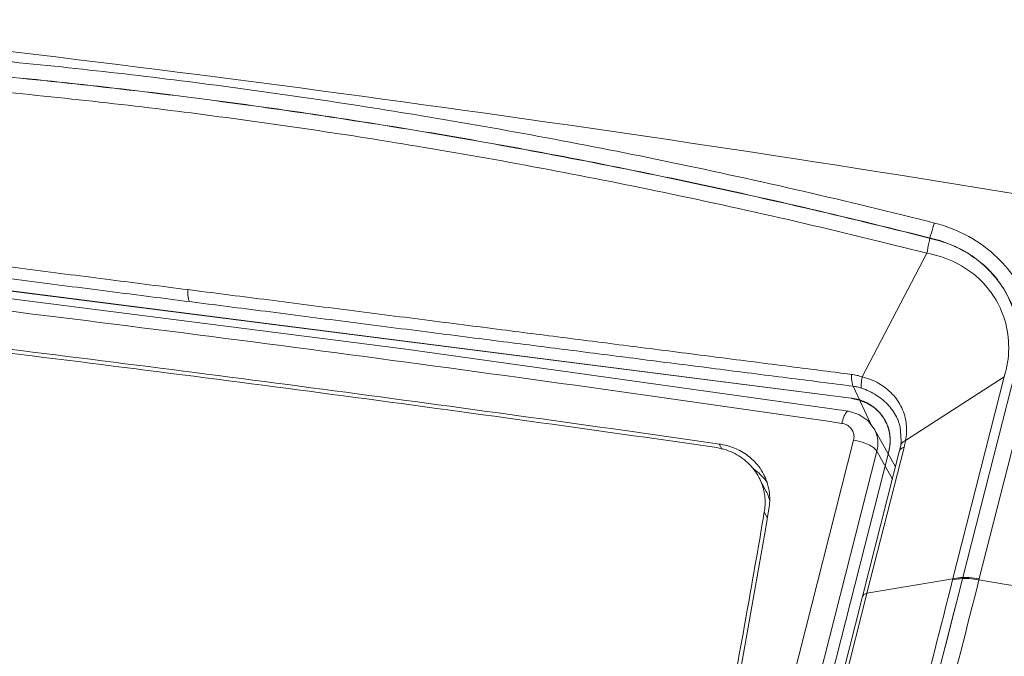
# Model space of a CAD drawing. Header units: millimetres. Extents: x -473 to 23648, y -382 to 1866.
# Tile 183 of 256: x 5750 to 5797, y 733 to 763. Entities that reach past the tile are written whole.
import ezdxf

# ---------------------------------------------------------------- set-up
doc = ezdxf.new("R2010")
doc.units = ezdxf.units.MM
doc.header["$LTSCALE"] = 80
doc.layers.get('0').update_dxf_attribs({"linetype": 'CONTINUOUS'})
doc.layers.add('02___PRT_ALL_AXES', color=7, linetype='CONTINUOUS')
doc.layers.add('09_ALL_ROUNDS', color=7, linetype='CONTINUOUS')

msp = doc.modelspace()

# ---------------------------------------------------------------- linework, layer by layer
at = {"linetype": 'Continuous', "lineweight": 0}
for p, q in [((5791.873, 741.705), (5790.851, 743.528)), ((5765.734, 648.082), (5789.866, 742.979)), ((5783.434, 742.796), (5783.237, 742.824)), ((5783.434, 742.796), (5783.571, 742.535)), ((5766.852, 647.555), (5790.983, 742.452)), ((5791.722, 741.112), (5790.983, 742.452)), ((5785.655, 740.591), (5785.338, 741.198)), ((5785.734, 739.27), (5785.592, 739.542))]:
    msp.add_line(p, q, dxfattribs=at)
for points in [[(5789.617, 744.363), (5768.316, 747.351), (5746.667, 750.115), (5725.641, 752.53)], [(5790.851, 743.528), (5790.548, 743.915), (5790.119, 744.21), (5789.617, 744.363)]]:
    msp.add_lwpolyline(points, dxfattribs=at)
for centre, radius, start, end in [((5783.538, 739.344), 2.729, 46.9349, 55.7832), ((5783.06, 740.01), 2.569, 12.3946, 27.5525), ((5783.587, 739.4), 2.655, 45.0554, 46.8934), ((5783.595, 739.408), 2.643, 35.5474, 45.0654), ((5783.282, 740.162), 2.571, 26.545, 27.5797), ((5783.3, 740.17), 2.552, 21.6403, 26.5503), ((5783.279, 740.163), 2.573, 10.4051, 21.6061), ((5783.059, 740.009), 2.571, 8.8756, 12.4102), ((5783.381, 739.405), 2.565, 15.1293, 27.5603), ((5783.253, 740.158), 2.6, 5.7802, 10.4249), ((5243.636, 831.202), 549.846, 347.06539, 350.42039), ((5782.883, 740), 2.747, 350.4085, 353.6668)]:
    msp.add_arc(centre, radius, start, end, dxfattribs=at)
for points, knots in [([(5789.299, 743.785), (5782.139, 744.834), (5767.868, 746.836), (5746.523, 749.562), (5732.335, 751.193), (5725.27, 751.959)], [0, 0, 0, 0, 21.708838, 43.23242, 64.552203, 64.552203, 64.552203, 64.552203]), ([(5783.211, 742.641), (5777.297, 743.492), (5765.499, 745.125), (5747.844, 747.38), (5736.102, 748.751), (5730.25, 749.402)], [0, 0, 0, 0, 17.927407, 35.730042, 53.392868, 53.392868, 53.392868, 53.392868]), ([(5783.237, 742.824), (5777.348, 743.671), (5765.538, 745.306), (5747.882, 747.561), (5736.112, 748.935), (5730.272, 749.585)], [0, 0, 0, 0, 17.848329, 35.767397, 53.396841, 53.396841, 53.396841, 53.396841]), ([(5789.299, 743.785), (5789.326, 743.891), (5789.384, 744.072), (5789.471, 744.268), (5789.574, 744.37), (5789.616, 744.363), (5789.617, 744.363)], [0, 0, 0, 0, 0.3264394, 0.5573867, 0.6804699, 0.6831684, 0.6831684, 0.6831684, 0.6831684]), ([(5789.866, 742.979), (5789.884, 743.05), (5789.897, 743.199), (5789.839, 743.415), (5789.71, 743.598), (5789.523, 743.729), (5789.375, 743.774), (5789.299, 743.785)], [0, 0, 0, 0, 0.22133, 0.438657, 0.656756, 0.880297, 1.111628, 1.111628, 1.111628, 1.111628]), ([(5790.983, 742.452), (5791.024, 742.616), (5791.055, 742.955), (5790.959, 743.32), (5790.868, 743.497), (5790.851, 743.528)], [0, 0, 0, 0, 0.506189, 1.000757, 1.105262, 1.105262, 1.105262, 1.105262]), ([(5783.434, 742.796), (5783.684, 742.76), (5784.172, 742.63), (5784.823, 742.265), (5785.282, 741.814), (5785.492, 741.484), (5785.561, 741.352)], [0, 0, 0, 0, 0.758208, 1.495603, 2.215774, 2.663032, 2.663032, 2.663032, 2.663032]), ([(5789.866, 742.979), (5789.989, 742.961), (5790.229, 742.907), (5790.555, 742.786), (5790.814, 742.641), (5790.947, 742.517), (5790.983, 742.452)], [0, 0, 0, 0, 0.373637, 0.73451, 1.04035, 1.262648, 1.262648, 1.262648, 1.262648]), ([(5785.338, 741.198), (5785.335, 741.204), (5785.199, 741.461), (5784.835, 741.934), (5784.092, 742.429), (5783.51, 742.598), (5783.211, 742.641)], [0, 0, 0, 0, 0.019536, 0.871838, 1.753067, 2.657887, 2.657887, 2.657887, 2.657887]), ([(5779.42, 708.508), (5780.206, 711.942), (5781.711, 718.819), (5783.769, 729.165), (5785.007, 736.082), (5785.592, 739.542)], [0, 0, 0, 0, 10.568602, 21.117336, 31.646081, 31.646081, 31.646081, 31.646081])]:
    msp.add_open_spline(points, degree=3, knots=knots, dxfattribs=at)
for points in [[(5785.84, 740.42), (5785.864, 740.18), (5785.855, 739.935), (5785.815, 739.698)], [(5785.613, 739.697), (5785.639, 739.932), (5785.635, 740.172), (5785.599, 740.405)]]:
    msp.add_open_spline(points, degree=3, dxfattribs=at)
at = {"layer": '02___PRT_ALL_AXES', "linetype": 'Continuous', "lineweight": 0}
for p, q in [((5726.189, 753.099), (5789.748, 744.985)), ((5726.191, 753.108), (5789.75, 744.995)), ((5797.626, 746.367), (5795.095, 736.413)), ((5797.081, 746.014), (5794.609, 736.294)), ((5798.341, 746.016), (5795.869, 736.295)), ((5791.55, 742.441), (5767.355, 647.291))]:
    msp.add_line(p, q, dxfattribs=at)
for centre, radius, start, end in [((5629.669, -242.734), 1011.447, 82.685461, 86.148161), ((5614.799, -362.491), 1132.123, 79.489964, 82.710645), ((5602.809, -424.322), 1176.565, 79.524416, 80.555772)]:
    msp.add_arc(centre, radius, start, end, dxfattribs=at)
for points, knots in [([(5722.826, 762.428), (5727.025, 762.414), (5735.281, 762.204), (5747.128, 761.39), (5754.759, 760.559), (5758.346, 760.101)], [0, 0, 0, 0, 12.595696, 24.76625, 35.616149, 35.616149, 35.616149, 35.616149]), ([(5758.163, 759.38), (5754.209, 759.884), (5746.289, 760.73), (5734.379, 761.503), (5726.431, 761.685), (5722.461, 761.692)], [0, 0, 0, 0, 11.95773, 23.885825, 35.797684, 35.797684, 35.797684, 35.797684]), ([(5758.165, 759.389), (5754.211, 759.894), (5746.292, 760.739), (5734.381, 761.512), (5726.434, 761.694), (5722.463, 761.702)], [0, 0, 0, 0, 11.95773, 23.885825, 35.797684, 35.797684, 35.797684, 35.797684]), ([(5722.794, 760.939), (5726.973, 760.93), (5735.191, 760.729), (5746.984, 759.925), (5754.58, 759.099), (5758.151, 758.644)], [0, 0, 0, 0, 12.537329, 24.651877, 35.451956, 35.451956, 35.451956, 35.451956]), ([(5758.346, 760.101), (5761.975, 759.638), (5769.598, 758.519), (5781.412, 756.311), (5789.558, 754.433), (5793.739, 753.376)], [0, 0, 0, 0, 10.974926, 23.108072, 36.045967, 36.045967, 36.045967, 36.045967]), ([(5758.163, 759.38), (5762.132, 758.873), (5770.074, 757.692), (5781.938, 755.427), (5789.804, 753.593), (5793.729, 752.594)], [0, 0, 0, 0, 12.005772, 24.077609, 36.228009, 36.228009, 36.228009, 36.228009]), ([(5758.165, 759.389), (5762.135, 758.882), (5770.076, 757.701), (5781.941, 755.437), (5789.806, 753.602), (5793.732, 752.604)], [0, 0, 0, 0, 12.005772, 24.077609, 36.228009, 36.228009, 36.228009, 36.228009]), ([(5758.151, 758.644), (5761.763, 758.182), (5769.351, 757.067), (5781.11, 754.862), (5789.217, 752.985), (5793.378, 751.928)], [0, 0, 0, 0, 10.924642, 23.002444, 35.88115, 35.88115, 35.88115, 35.88115]), ([(5793.739, 753.376), (5793.684, 753.221), (5793.582, 752.902), (5793.461, 752.418), (5793.401, 752.09), (5793.378, 751.928)], [0, 0, 0, 0, 0.494664, 1.002968, 1.494217, 1.494217, 1.494217, 1.494217]), ([(5793.739, 753.376), (5794.312, 753.232), (5795.398, 752.807), (5796.731, 751.831), (5797.704, 750.637), (5798.345, 749.253), (5798.605, 747.669), (5798.479, 746.556), (5798.341, 746.016)], [0, 0, 0, 0, 1.771226, 3.452852, 4.901267, 6.345745, 7.981047, 9.655389, 9.655389, 9.655389, 9.655389]), ([(5793.729, 752.594), (5794.074, 752.507), (5794.743, 752.272), (5795.655, 751.747), (5796.438, 751.069), (5797.063, 750.262), (5797.51, 749.353), (5797.762, 748.374), (5797.811, 747.36), (5797.707, 746.687), (5797.624, 746.357)], [0, 0, 0, 0, 1.066734, 2.113045, 3.140473, 4.152761, 5.155718, 6.156803, 7.163789, 8.183662, 8.183662, 8.183662, 8.183662]), ([(5793.732, 752.604), (5794.076, 752.516), (5794.745, 752.281), (5795.657, 751.756), (5796.44, 751.078), (5797.065, 750.271), (5797.512, 749.363), (5797.764, 748.384), (5797.813, 747.369), (5797.71, 746.696), (5797.626, 746.367)], [0, 0, 0, 0, 1.066734, 2.113045, 3.140473, 4.152761, 5.155718, 6.156803, 7.163789, 8.183662, 8.183662, 8.183662, 8.183662]), ([(5793.378, 751.928), (5793.847, 751.847), (5794.746, 751.555), (5795.855, 750.798), (5796.661, 749.832), (5797.176, 748.687), (5797.357, 747.373), (5797.215, 746.457), (5797.081, 746.014)], [0, 0, 0, 0, 1.428018, 2.790955, 3.973253, 5.160934, 6.508964, 7.897184, 7.897184, 7.897184, 7.897184]), ([(5791.483, 743.69), (5791.473, 743.711), (5791.453, 743.751), (5791.427, 743.802), (5791.407, 743.842), (5791.392, 743.872), (5791.377, 743.903), (5791.365, 743.928), (5791.355, 743.948), (5791.347, 743.963), (5791.341, 743.976), (5791.336, 743.986), (5791.332, 743.994), (5791.329, 744), (5791.326, 744.005), (5791.325, 744.008), (5791.324, 744.011), (5791.323, 744.012), (5791.322, 744.014), (5791.322, 744.015), (5791.321, 744.015), (5791.32, 744.017), (5791.318, 744.02), (5791.314, 744.024), (5791.31, 744.03), (5791.303, 744.039), (5791.294, 744.051), (5791.284, 744.065), (5791.273, 744.079), (5791.263, 744.092), (5791.249, 744.111), (5791.231, 744.134), (5791.21, 744.161), (5791.189, 744.189), (5791.172, 744.212), (5791.158, 744.231), (5791.147, 744.244), (5791.137, 744.258), (5791.126, 744.272), (5791.118, 744.284), (5791.112, 744.292), (5791.108, 744.296), (5791.106, 744.3), (5791.103, 744.303), (5791.101, 744.306), (5791.1, 744.308), (5791.099, 744.308), (5791.098, 744.309), (5791.097, 744.31), (5791.096, 744.311), (5791.094, 744.313), (5791.091, 744.316), (5791.087, 744.32), (5791.081, 744.325), (5791.075, 744.331), (5791.066, 744.338), (5791.055, 744.348), (5791.042, 744.36), (5791.025, 744.376), (5791.003, 744.395), (5790.977, 744.419), (5790.951, 744.442), (5790.925, 744.466), (5790.904, 744.485), (5790.886, 744.501), (5790.873, 744.513), (5790.86, 744.525), (5790.849, 744.534), (5790.841, 744.542), (5790.835, 744.547), (5790.831, 744.551), (5790.828, 744.554), (5790.825, 744.556), (5790.823, 744.558), (5790.822, 744.559), (5790.821, 744.56), (5790.82, 744.56), (5790.819, 744.561), (5790.817, 744.563), (5790.814, 744.565), (5790.81, 744.567), (5790.805, 744.57), (5790.798, 744.574), (5790.788, 744.58), (5790.776, 744.588), (5790.761, 744.597), (5790.745, 744.607), (5790.725, 744.619), (5790.7, 744.635), (5790.67, 744.654), (5790.639, 744.672), (5790.609, 744.691), (5790.584, 744.707), (5790.564, 744.719), (5790.548, 744.728), (5790.536, 744.736), (5790.526, 744.742), (5790.518, 744.747), (5790.512, 744.751), (5790.507, 744.754), (5790.503, 744.756), (5790.501, 744.758), (5790.499, 744.759), (5790.498, 744.759), (5790.497, 744.76), (5790.494, 744.761), (5790.491, 744.762), (5790.485, 744.765), (5790.478, 744.767), (5790.467, 744.772), (5790.453, 744.778), (5790.436, 744.784), (5790.419, 744.791), (5790.402, 744.798), (5790.38, 744.807), (5790.351, 744.818), (5790.318, 744.831), (5790.284, 744.845), (5790.256, 744.856), (5790.233, 744.865), (5790.216, 744.871), (5790.199, 744.878), (5790.182, 744.885), (5790.168, 744.89), (5790.157, 744.895), (5790.15, 744.898), (5790.144, 744.9), (5790.141, 744.901), (5790.138, 744.902), (5790.137, 744.903), (5790.135, 744.903), (5790.134, 744.904), (5790.131, 744.904), (5790.127, 744.905), (5790.121, 744.906), (5790.113, 744.908), (5790.104, 744.91), (5790.092, 744.912), (5790.077, 744.916), (5790.058, 744.919), (5790.034, 744.925), (5790.004, 744.931), (5789.967, 744.939), (5789.931, 744.947), (5789.882, 744.957), (5789.821, 744.97), (5789.772, 744.98), (5789.748, 744.985)], [0, 0, 0, 0, 0.067744, 0.135487, 0.169359, 0.203231, 0.237102, 0.270974, 0.28791, 0.304846, 0.321782, 0.33025, 0.338718, 0.347186, 0.35142, 0.355653, 0.35777, 0.359887, 0.360946, 0.362017, 0.363102, 0.364186, 0.368523, 0.37286, 0.381534, 0.390208, 0.407556, 0.424904, 0.442252, 0.4596, 0.476947, 0.511643, 0.546339, 0.581035, 0.615731, 0.633079, 0.650427, 0.667775, 0.685123, 0.702471, 0.711145, 0.715481, 0.719818, 0.724155, 0.728492, 0.729577, 0.730661, 0.731745, 0.73284, 0.735032, 0.737223, 0.741606, 0.745988, 0.754753, 0.763519, 0.772284, 0.789814, 0.807345, 0.824875, 0.859936, 0.894997, 0.930058, 0.965119, 1.00018, 1.01771, 1.035241, 1.052771, 1.070302, 1.079067, 1.087832, 1.092215, 1.096597, 1.10098, 1.103171, 1.104267, 1.105363, 1.106476, 1.10759, 1.109817, 1.114272, 1.118727, 1.123182, 1.132092, 1.141001, 1.15882, 1.17664, 1.194459, 1.212278, 1.247917, 1.283555, 1.319194, 1.354833, 1.390471, 1.40829, 1.42611, 1.443929, 1.452839, 1.461748, 1.470658, 1.475113, 1.479568, 1.481795, 1.484022, 1.485136, 1.486261, 1.488533, 1.493078, 1.497622, 1.506711, 1.5158, 1.533979, 1.552157, 1.570335, 1.588513, 1.606691, 1.643047, 1.679404, 1.71576, 1.752116, 1.770294, 1.788472, 1.80665, 1.824829, 1.843007, 1.852096, 1.861185, 1.865729, 1.870274, 1.872546, 1.873689, 1.874855, 1.877186, 1.879518, 1.884182, 1.888846, 1.898174, 1.907502, 1.916829, 1.935485, 1.954141, 1.972796, 2.010107, 2.047418, 2.084729, 2.12204, 2.196662, 2.271285, 2.271285, 2.271285, 2.271285]), ([(5791.51, 743.63), (5791.501, 743.652), (5791.481, 743.695), (5791.457, 743.748), (5791.437, 743.791), (5791.423, 743.823), (5791.408, 743.855), (5791.396, 743.882), (5791.386, 743.904), (5791.379, 743.92), (5791.373, 743.933), (5791.368, 743.944), (5791.364, 743.952), (5791.361, 743.959), (5791.359, 743.964), (5791.357, 743.967), (5791.356, 743.97), (5791.355, 743.972), (5791.355, 743.973), (5791.354, 743.974), (5791.353, 743.975), (5791.352, 743.977), (5791.35, 743.979), (5791.347, 743.983), (5791.345, 743.987), (5791.341, 743.991), (5791.335, 744), (5791.327, 744.012), (5791.317, 744.026), (5791.306, 744.041), (5791.296, 744.055), (5791.282, 744.074), (5791.265, 744.098), (5791.245, 744.127), (5791.224, 744.156), (5791.207, 744.18), (5791.193, 744.199), (5791.183, 744.213), (5791.173, 744.228), (5791.162, 744.242), (5791.154, 744.254), (5791.148, 744.262), (5791.144, 744.267), (5791.142, 744.271), (5791.139, 744.274), (5791.137, 744.277), (5791.136, 744.279), (5791.135, 744.28), (5791.135, 744.281), (5791.134, 744.282), (5791.132, 744.283), (5791.13, 744.285), (5791.127, 744.288), (5791.123, 744.292), (5791.117, 744.297), (5791.111, 744.303), (5791.102, 744.312), (5791.091, 744.322), (5791.077, 744.335), (5791.06, 744.351), (5791.038, 744.372), (5791.011, 744.397), (5790.985, 744.422), (5790.958, 744.447), (5790.936, 744.468), (5790.918, 744.485), (5790.905, 744.497), (5790.892, 744.51), (5790.881, 744.52), (5790.872, 744.529), (5790.867, 744.534), (5790.862, 744.538), (5790.859, 744.541), (5790.856, 744.544), (5790.854, 744.546), (5790.853, 744.547), (5790.852, 744.548), (5790.851, 744.548), (5790.85, 744.549), (5790.848, 744.55), (5790.845, 744.552), (5790.841, 744.555), (5790.836, 744.558), (5790.829, 744.562), (5790.819, 744.569), (5790.806, 744.577), (5790.791, 744.587), (5790.776, 744.596), (5790.755, 744.609), (5790.73, 744.626), (5790.699, 744.645), (5790.669, 744.665), (5790.638, 744.684), (5790.612, 744.701), (5790.592, 744.714), (5790.577, 744.724), (5790.564, 744.732), (5790.554, 744.738), (5790.546, 744.743), (5790.54, 744.747), (5790.535, 744.75), (5790.531, 744.752), (5790.529, 744.754), (5790.527, 744.755), (5790.526, 744.756), (5790.525, 744.756), (5790.524, 744.757), (5790.522, 744.758), (5790.518, 744.759), (5790.514, 744.761), (5790.51, 744.763), (5790.504, 744.765), (5790.494, 744.769), (5790.479, 744.775), (5790.461, 744.782), (5790.444, 744.789), (5790.426, 744.797), (5790.403, 744.806), (5790.374, 744.818), (5790.339, 744.832), (5790.304, 744.847), (5790.275, 744.858), (5790.251, 744.868), (5790.234, 744.875), (5790.216, 744.882), (5790.199, 744.889), (5790.184, 744.895), (5790.174, 744.899), (5790.168, 744.902), (5790.164, 744.904), (5790.159, 744.905), (5790.156, 744.907), (5790.154, 744.908), (5790.153, 744.908), (5790.152, 744.909), (5790.15, 744.909), (5790.148, 744.909), (5790.145, 744.91), (5790.141, 744.911), (5790.135, 744.912), (5790.127, 744.914), (5790.118, 744.916), (5790.105, 744.919), (5790.089, 744.922), (5790.07, 744.926), (5790.045, 744.931), (5790.014, 744.938), (5789.976, 744.946), (5789.939, 744.954), (5789.888, 744.965), (5789.826, 744.979), (5789.776, 744.989), (5789.75, 744.995)], [0, 0, 0, 0, 0.070639, 0.141279, 0.176598, 0.211918, 0.247238, 0.282558, 0.300217, 0.317877, 0.335537, 0.344367, 0.353197, 0.362027, 0.366442, 0.370857, 0.373064, 0.375272, 0.376375, 0.377476, 0.378582, 0.379687, 0.38411, 0.388533, 0.392956, 0.397379, 0.406225, 0.423917, 0.441609, 0.459301, 0.476993, 0.494685, 0.530068, 0.565452, 0.600836, 0.636219, 0.653911, 0.671603, 0.689295, 0.706987, 0.724679, 0.733525, 0.737948, 0.742371, 0.746794, 0.751217, 0.752322, 0.753428, 0.75454, 0.75568, 0.757959, 0.760237, 0.764795, 0.769353, 0.778468, 0.787584, 0.796699, 0.81493, 0.83316, 0.851391, 0.887852, 0.924314, 0.960775, 0.997237, 1.033698, 1.051929, 1.070159, 1.08839, 1.106621, 1.115736, 1.124852, 1.129409, 1.133967, 1.138525, 1.140803, 1.141943, 1.143082, 1.144217, 1.145352, 1.147623, 1.152163, 1.156703, 1.161243, 1.170324, 1.179405, 1.197566, 1.215727, 1.233888, 1.25205, 1.288372, 1.324695, 1.361017, 1.39734, 1.433662, 1.451823, 1.469984, 1.488146, 1.497226, 1.506307, 1.515388, 1.519928, 1.524468, 1.526738, 1.529009, 1.530144, 1.531306, 1.532488, 1.53367, 1.538398, 1.543126, 1.547854, 1.552582, 1.562039, 1.580951, 1.599864, 1.618776, 1.637689, 1.656601, 1.694426, 1.732251, 1.770076, 1.807901, 1.826813, 1.845726, 1.864638, 1.883551, 1.902463, 1.91192, 1.916648, 1.921376, 1.926104, 1.930832, 1.932014, 1.933196, 1.934381, 1.935585, 1.937992, 1.940399, 1.945213, 1.950027, 1.959655, 1.969284, 1.978912, 1.998168, 2.017425, 2.036681, 2.075194, 2.113707, 2.152219, 2.190732, 2.267758, 2.344784, 2.344784, 2.344784, 2.344784]), ([(5791.604, 743.187), (5791.602, 743.197), (5791.6, 743.213), (5791.598, 743.235), (5791.596, 743.248), (5791.595, 743.259), (5791.594, 743.265), (5791.593, 743.271), (5791.592, 743.276), (5791.591, 743.285), (5791.588, 743.298), (5791.586, 743.314), (5791.583, 743.33), (5791.581, 743.343), (5791.579, 743.352), (5791.578, 743.357), (5791.577, 743.363), (5791.576, 743.369), (5791.572, 743.385), (5791.568, 743.403), (5791.564, 743.421), (5791.562, 743.43), (5791.561, 743.436), (5791.56, 743.44), (5791.559, 743.443), (5791.558, 743.449), (5791.556, 743.458), (5791.551, 743.476), (5791.546, 743.494), (5791.542, 743.509), (5791.541, 743.515), (5791.539, 743.521), (5791.538, 743.526), (5791.535, 743.535), (5791.531, 743.547), (5791.526, 743.562), (5791.523, 743.575), (5791.519, 743.585), (5791.517, 743.592), (5791.516, 743.597), (5791.515, 743.6), (5791.514, 743.603), (5791.513, 743.604), (5791.513, 743.607), (5791.511, 743.611), (5791.509, 743.617), (5791.506, 743.625), (5791.503, 743.633), (5791.499, 743.644), (5791.492, 743.663), (5791.487, 743.679), (5791.483, 743.69)], [0, 0, 0, 0, 0.0321746, 0.0482619, 0.0643492, 0.0723929, 0.0804365, 0.0844583, 0.0884713, 0.096491, 0.1125303, 0.1285696, 0.1446089, 0.1606482, 0.1686678, 0.1726733, 0.1766725, 0.1846709, 0.1926693, 0.2246629, 0.2406597, 0.2486581, 0.2526573, 0.2566565, 0.2606465, 0.2646366, 0.2726166, 0.2885767, 0.3204969, 0.3284769, 0.336457, 0.340447, 0.3444311, 0.3523958, 0.3683253, 0.3842547, 0.4001842, 0.4081489, 0.4161136, 0.420096, 0.4240784, 0.4260695, 0.4281812, 0.4303537, 0.4325263, 0.4412165, 0.4499068, 0.458597, 0.4672873, 0.4846677, 0.5194287, 0.5194287, 0.5194287, 0.5194287]), ([(5791.613, 743.122), (5791.612, 743.132), (5791.61, 743.148), (5791.608, 743.17), (5791.607, 743.183), (5791.606, 743.194), (5791.606, 743.201), (5791.605, 743.206), (5791.604, 743.211), (5791.603, 743.221), (5791.601, 743.234), (5791.599, 743.25), (5791.597, 743.266), (5791.595, 743.279), (5791.594, 743.288), (5791.593, 743.294), (5791.592, 743.299), (5791.591, 743.305), (5791.588, 743.321), (5791.585, 743.34), (5791.582, 743.358), (5791.58, 743.367), (5791.579, 743.372), (5791.579, 743.376), (5791.578, 743.38), (5791.577, 743.386), (5791.575, 743.395), (5791.571, 743.413), (5791.567, 743.431), (5791.563, 743.447), (5791.562, 743.453), (5791.561, 743.458), (5791.559, 743.464), (5791.557, 743.473), (5791.553, 743.485), (5791.549, 743.501), (5791.546, 743.514), (5791.543, 743.524), (5791.541, 743.53), (5791.54, 743.535), (5791.539, 743.539), (5791.538, 743.541), (5791.538, 743.543), (5791.537, 743.545), (5791.536, 743.55), (5791.534, 743.556), (5791.531, 743.564), (5791.529, 743.572), (5791.525, 743.583), (5791.519, 743.603), (5791.514, 743.619), (5791.51, 743.63)], [0, 0, 0, 0, 0.0322666, 0.0483999, 0.0645332, 0.0725999, 0.0806665, 0.0846998, 0.0887236, 0.096764, 0.1128448, 0.1289256, 0.1450063, 0.1610871, 0.1691275, 0.173143, 0.1771513, 0.1851681, 0.1931848, 0.2252518, 0.2412852, 0.249302, 0.2533103, 0.2573187, 0.2613166, 0.2653146, 0.2733104, 0.2893021, 0.3212855, 0.3292814, 0.3372772, 0.3412752, 0.3452663, 0.3532442, 0.3692, 0.3851557, 0.4011115, 0.4090894, 0.4170673, 0.4210562, 0.4250452, 0.4270397, 0.4291543, 0.4313296, 0.433505, 0.4422065, 0.450908, 0.4596095, 0.468311, 0.485714, 0.52052, 0.52052, 0.52052, 0.52052]), ([(5791.547, 742.432), (5791.551, 742.446), (5791.556, 742.469), (5791.561, 742.494), (5791.565, 742.509), (5791.567, 742.52), (5791.57, 742.531), (5791.572, 742.54), (5791.573, 742.545), (5791.573, 742.548), (5791.574, 742.549), (5791.574, 742.551), (5791.575, 742.555), (5791.576, 742.56), (5791.577, 742.568), (5791.579, 742.578), (5791.581, 742.593), (5791.585, 742.613), (5791.588, 742.633), (5791.591, 742.649), (5791.592, 742.659), (5791.594, 742.667), (5791.594, 742.672), (5791.595, 742.676), (5791.596, 742.679), (5791.596, 742.686), (5791.597, 742.696), (5791.599, 742.712), (5791.601, 742.732), (5791.603, 742.752), (5791.605, 742.768), (5791.606, 742.78), (5791.607, 742.789), (5791.608, 742.796), (5791.609, 742.8), (5791.609, 742.803), (5791.609, 742.806), (5791.609, 742.81), (5791.61, 742.817), (5791.61, 742.827), (5791.611, 742.839), (5791.611, 742.855), (5791.612, 742.875), (5791.613, 742.894), (5791.614, 742.91), (5791.615, 742.92), (5791.615, 742.927), (5791.615, 742.931), (5791.615, 742.935), (5791.615, 742.94), (5791.615, 742.948), (5791.615, 742.958), (5791.614, 742.973), (5791.614, 742.993), (5791.614, 743.013), (5791.614, 743.028), (5791.614, 743.038), (5791.614, 743.046), (5791.614, 743.051), (5791.614, 743.055), (5791.613, 743.058), (5791.613, 743.061), (5791.613, 743.067), (5791.612, 743.076), (5791.611, 743.089), (5791.61, 743.101), (5791.609, 743.117), (5791.607, 743.146), (5791.605, 743.17), (5791.604, 743.187)], [0, 0, 0, 0, 0.0454483, 0.0681724, 0.0795345, 0.0908965, 0.1022586, 0.1136207, 0.1164612, 0.1193017, 0.1207219, 0.1221981, 0.1252078, 0.1312273, 0.1372468, 0.1492858, 0.1613248, 0.1854027, 0.2094806, 0.2215196, 0.2335586, 0.239578, 0.2455975, 0.2486073, 0.2516026, 0.2575822, 0.2695414, 0.2815006, 0.305419, 0.3293374, 0.3412966, 0.3532558, 0.365215, 0.3711946, 0.3741844, 0.3771742, 0.3801451, 0.383116, 0.3890579, 0.4009416, 0.4128254, 0.4247091, 0.4484766, 0.472244, 0.4841278, 0.4960115, 0.5019534, 0.5049173, 0.5078707, 0.5137775, 0.5196843, 0.5314979, 0.5433115, 0.5669388, 0.590566, 0.6023796, 0.6141932, 0.6201, 0.6260068, 0.6289602, 0.6319926, 0.6350663, 0.6381401, 0.6504352, 0.6627302, 0.6750253, 0.6873203, 0.7119104, 0.7610906, 0.7610906, 0.7610906, 0.7610906]), ([(5791.55, 742.441), (5791.553, 742.455), (5791.558, 742.476), (5791.564, 742.503), (5791.568, 742.52), (5791.571, 742.534), (5791.573, 742.543), (5791.574, 742.549), (5791.575, 742.552), (5791.576, 742.556), (5791.576, 742.56), (5791.578, 742.57), (5791.581, 742.586), (5791.584, 742.607), (5791.588, 742.624), (5791.59, 742.638), (5791.591, 742.647), (5791.593, 742.654), (5791.593, 742.658), (5791.594, 742.661), (5791.594, 742.664), (5791.595, 742.667), (5791.595, 742.672), (5791.596, 742.681), (5791.598, 742.692), (5791.599, 742.703), (5791.601, 742.718), (5791.603, 742.733), (5791.605, 742.748), (5791.606, 742.757), (5791.607, 742.764), (5791.607, 742.77), (5791.608, 742.775), (5791.608, 742.778), (5791.609, 742.781), (5791.609, 742.784), (5791.609, 742.787), (5791.609, 742.791), (5791.61, 742.797), (5791.61, 742.804), (5791.611, 742.812), (5791.612, 742.826), (5791.613, 742.843), (5791.614, 742.861), (5791.615, 742.875), (5791.615, 742.883), (5791.616, 742.889), (5791.616, 742.893), (5791.616, 742.896), (5791.616, 742.901), (5791.616, 742.911), (5791.617, 742.926), (5791.617, 742.947), (5791.617, 742.964), (5791.617, 742.978), (5791.617, 742.987), (5791.617, 742.994), (5791.618, 742.998), (5791.618, 743.001), (5791.618, 743.003), (5791.618, 743.005), (5791.617, 743.007), (5791.617, 743.013), (5791.617, 743.021), (5791.616, 743.032), (5791.616, 743.043), (5791.615, 743.058), (5791.614, 743.084), (5791.613, 743.107), (5791.613, 743.122)], [0, 0, 0, 0, 0.0424282, 0.0636423, 0.0848564, 0.0954635, 0.1060705, 0.1113741, 0.1140198, 0.1166556, 0.1219273, 0.127199, 0.1482857, 0.1693724, 0.1904591, 0.2010025, 0.2115459, 0.2168176, 0.2220892, 0.2247251, 0.2274742, 0.2302812, 0.2330882, 0.2443161, 0.2555441, 0.2667721, 0.2780001, 0.300456, 0.311684, 0.322912, 0.3285259, 0.3341399, 0.3397539, 0.3425609, 0.3453679, 0.3479726, 0.3505773, 0.3557867, 0.360996, 0.3662054, 0.3766242, 0.3870429, 0.4078805, 0.428718, 0.4391367, 0.4495555, 0.4547649, 0.4573642, 0.459955, 0.4651368, 0.4703185, 0.4910454, 0.5117722, 0.5324991, 0.5428626, 0.553226, 0.5584077, 0.5635894, 0.5661803, 0.5675089, 0.5689054, 0.5716983, 0.5744912, 0.5856628, 0.5968344, 0.608006, 0.6191776, 0.6415208, 0.6862072, 0.6862072, 0.6862072, 0.6862072]), ([(5795.095, 736.413), (5792.467, 726.078), (5788.8, 711.65), (5785.135, 697.221), (5784.096, 693.128)], [0, 0, 0, 0, 31.992431, 44.661011, 44.661011, 44.661011, 44.661011]), ([(5795.098, 736.423), (5792.469, 726.088), (5788.802, 711.659), (5785.138, 697.231), (5784.098, 693.138)], [0, 0, 0, 0, 31.992431, 44.661011, 44.661011, 44.661011, 44.661011]), ([(5795.869, 736.295), (5795.711, 736.321), (5795.41, 736.357), (5794.987, 736.36), (5794.725, 736.324), (5794.609, 736.294)], [0, 0, 0, 0, 0.478643, 0.907678, 1.267178, 1.267178, 1.267178, 1.267178]), ([(5795.881, 736.344), (5795.724, 736.37), (5795.423, 736.406), (5795, 736.409), (5794.737, 736.373), (5794.622, 736.343)], [0, 0, 0, 0, 0.478643, 0.907678, 1.267178, 1.267178, 1.267178, 1.267178])]:
    msp.add_open_spline(points, degree=3, knots=knots, dxfattribs=at)
at = {"layer": '09_ALL_ROUNDS', "linetype": 'Continuous', "lineweight": 0}
for p, q in [((5793.378, 751.928), (5790.284, 746.014)), ((5797.081, 746.014), (5792.352, 742.96)), ((5789.848, 745.563), (5790.724, 743.69)), ((5791.978, 743.971), (5791.983, 743.959)), ((5791.978, 743.97), (5792.099, 743.613)), ((5792.099, 743.613), (5792.15, 742.929)), ((5792.15, 742.929), (5792.124, 742.731)), ((5792.069, 742.478), (5790.293, 735.491)), ((5792.282, 742.635), (5790.505, 735.648)), ((5792.124, 742.731), (5792.069, 742.478)), ((5792.124, 742.731), (5792.124, 742.731)), ((5794.622, 736.343), (5790.505, 735.648)), ((5790.293, 735.491), (5785.677, 717.34)), ((5790.455, 735.449), (5785.84, 717.299)), ((5790.505, 735.648), (5790.455, 735.449))]:
    msp.add_line(p, q, dxfattribs=at)
msp.add_arc((5787.837, 743.764), 4.586, 345.7465, 346.461, dxfattribs=at)
for points, knots in [([(5726.21, 754.243), (5727.253, 754.11), (5729.42, 753.833), (5732.738, 753.41), (5736.145, 752.975), (5739.539, 752.542), (5743.009, 752.099), (5746.641, 751.636), (5750.449, 751.15), (5754.254, 750.664), (5756.766, 750.344), (5757.992, 750.187)], [0, 0, 0, 0, 3.154713, 6.553039, 10.035174, 13.458249, 16.816111, 20.531622, 24.44249, 28.331585, 32.039652, 32.039652, 32.039652, 32.039652]), ([(5726.289, 753.677), (5727.332, 753.543), (5729.499, 753.265), (5732.817, 752.84), (5736.224, 752.404), (5739.618, 751.97), (5743.089, 751.526), (5746.721, 751.062), (5750.528, 750.576), (5754.334, 750.09), (5756.846, 749.769), (5758.072, 749.613)], [0, 0, 0, 0, 3.15526, 6.553982, 10.0364, 13.459673, 16.817679, 20.533317, 24.444288, 28.333464, 32.041591, 32.041591, 32.041591, 32.041591]), ([(5757.992, 750.187), (5757.991, 750.109), (5757.994, 749.966), (5758.018, 749.773), (5758.05, 749.659), (5758.072, 749.613)], [0, 0, 0, 0, 0.2327436, 0.4304798, 0.5834518, 0.5834518, 0.5834518, 0.5834518]), ([(5757.992, 750.187), (5759.205, 750.032), (5761.698, 749.714), (5765.484, 749.231), (5769.283, 748.746), (5772.895, 748.284), (5776.342, 747.844), (5779.728, 747.412), (5783.163, 746.973), (5786.522, 746.544), (5788.716, 746.263), (5789.767, 746.129)], [0, 0, 0, 0, 3.666386, 7.542376, 11.448826, 15.155539, 18.466923, 21.87431, 25.395745, 28.85406, 32.033123, 32.033123, 32.033123, 32.033123]), ([(5758.072, 749.613), (5759.284, 749.458), (5761.778, 749.14), (5765.563, 748.657), (5769.362, 748.172), (5772.975, 747.711), (5776.422, 747.272), (5779.808, 746.84), (5783.243, 746.403), (5786.602, 745.975), (5788.797, 745.696), (5789.848, 745.563)], [0, 0, 0, 0, 3.666428, 7.542444, 11.448902, 15.155611, 18.466984, 21.87436, 25.395795, 28.854136, 32.033281, 32.033281, 32.033281, 32.033281]), ([(5789.767, 746.129), (5789.766, 746.053), (5789.77, 745.911), (5789.794, 745.72), (5789.826, 745.608), (5789.848, 745.563)], [0, 0, 0, 0, 0.2294483, 0.424439, 0.5756322, 0.5756322, 0.5756322, 0.5756322]), ([(5789.767, 746.129), (5789.855, 746.118), (5790.029, 746.087), (5790.199, 746.041), (5790.284, 746.014)], [0, 0, 0, 0, 0.2645414, 0.529591, 0.529591, 0.529591, 0.529591]), ([(5790.284, 746.014), (5790.268, 745.94), (5790.243, 745.806), (5790.226, 745.625), (5790.23, 745.516), (5790.239, 745.472)], [0, 0, 0, 0, 0.2247157, 0.4100349, 0.5460425, 0.5460425, 0.5460425, 0.5460425]), ([(5790.284, 746.014), (5790.558, 745.944), (5791.085, 745.737), (5791.747, 745.221), (5792.211, 744.543), (5792.359, 744.019), (5792.389, 743.756)], [0, 0, 0, 0, 0.849034, 1.674712, 2.480469, 3.274604, 3.274604, 3.274604, 3.274604]), ([(5789.848, 745.563), (5789.914, 745.554), (5790.046, 745.531), (5790.175, 745.494), (5790.239, 745.472)], [0, 0, 0, 0, 0.1996862, 0.401985, 0.401985, 0.401985, 0.401985]), ([(5790.239, 745.472), (5790.494, 745.386), (5790.976, 745.162), (5791.573, 744.662), (5791.864, 744.224), (5791.971, 743.986), (5791.978, 743.971)], [0, 0, 0, 0, 0.808288, 1.574152, 2.310753, 2.358635, 2.358635, 2.358635, 2.358635]), ([(5792.352, 742.959), (5792.298, 742.937), (5792.203, 742.885), (5792.136, 742.787), (5792.125, 742.736), (5792.124, 742.731)], [0, 0, 0, 0, 0.1774906, 0.3184065, 0.3338823, 0.3338823, 0.3338823, 0.3338823]), ([(5792.352, 742.96), (5792.343, 742.905), (5792.325, 742.815), (5792.304, 742.726), (5792.296, 742.69)], [0, 0, 0, 0, 0.1650218, 0.2749732, 0.2749732, 0.2749732, 0.2749732]), ([(5792.138, 742.572), (5792.108, 742.548), (5792.079, 742.516), (5792.069, 742.478), (5792.069, 742.478)], [0, 0, 0, 0, 0.1145583, 0.1166069, 0.1166069, 0.1166069, 0.1166069]), ([(5794.609, 736.294), (5794.037, 734.044), (5792.93, 729.688), (5791.31, 723.317), (5790.263, 719.197), (5789.75, 717.181)], [0, 0, 0, 0, 6.964579, 13.481853, 19.720208, 19.720208, 19.720208, 19.720208]), ([(5795.869, 736.295), (5795.288, 734.012), (5794.164, 729.591), (5792.52, 723.122), (5791.456, 718.937), (5790.935, 716.889)], [0, 0, 0, 0, 7.068091, 13.684372, 20.023482, 20.023482, 20.023482, 20.023482]), ([(5790.505, 735.648), (5790.455, 735.634), (5790.367, 735.604), (5790.302, 735.529), (5790.293, 735.491), (5790.293, 735.491)], [0, 0, 0, 0, 0.1571856, 0.2717439, 0.2737925, 0.2737925, 0.2737925, 0.2737925])]:
    msp.add_open_spline(points, degree=3, knots=knots, dxfattribs=at)
for points in [[(5792.389, 743.756), (5792.419, 743.492), (5792.406, 743.22), (5792.352, 742.96)], [(5792.282, 742.635), (5792.231, 742.622), (5792.18, 742.603), (5792.138, 742.572)]]:
    msp.add_open_spline(points, degree=3, dxfattribs=at)

doc.saveas('drawing.dxf')
